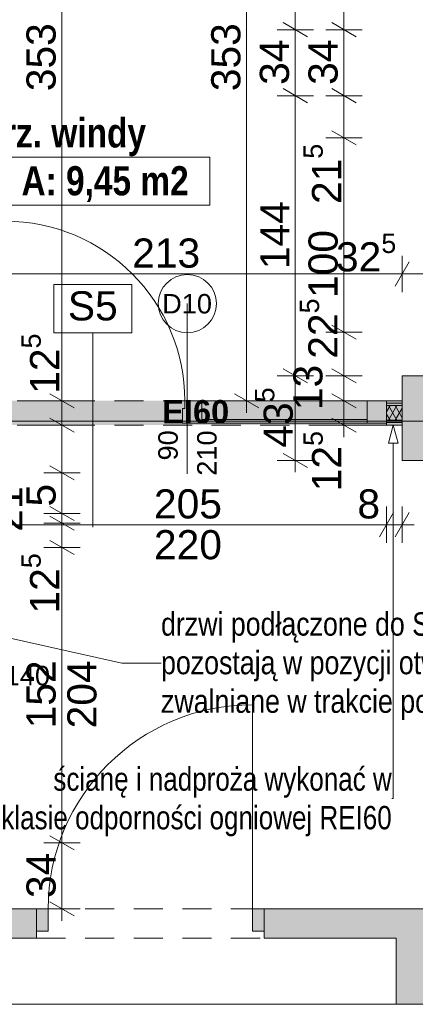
# Paper-space layout 'A-29 RZUT - PIĘTRO -1' of a CAD drawing. Header units: millimetres. Extents: x 0 to 950, y 0 to 750.
# Tile 12 of 24: x 438 to 478, y 101 to 203. Entities that reach past the tile are written whole.
import ezdxf
from ezdxf.xclip import XClip

# ---------------------------------------------------------------- set-up
doc = ezdxf.new("R2010")
doc.units = ezdxf.units.MM
doc.header["$MEASUREMENT"] = 0
doc.header["$XCLIPFRAME"] = 0
for name, pattern in [('ACAD_ISO03W100', [300, 120, -180]), ('DASHDOTX2', [1000, 500, -250, 0, -250]), ('Przer. długie kreski', [2.5, 1.5, -1]), ('PRZERYWANA_DU_A', [550, 350, -200])]:
    doc.linetypes.add(name, pattern=pattern)
for name, color, linetype, lineweight in [('A_linie przekroju_Nr_pióra__1', 7, 'Continuous', 20), ('A_ppoż_Nr_pióra__2', 8, 'Continuous', 13), ('A_strefy_Nr_pióra__1', 7, 'Continuous', 20), ('A_wymiary_Nr_pióra__1', 7, 'Continuous', 20), ('A_wymiary_Nr_pióra__2', 8, 'Continuous', 13), ('A_ściany proj_Nr_pióra__1', 7, 'Continuous', 20), ('A_ściany_Nr_pióra__1', 7, 'Continuous', 20), ('Drzwi Archicad_Nr_pióra__1', 7, 'Continuous', 20), ('Drzwi Archicad_Nr_pióra__3', 252, 'Continuous', 13), ('Znaczniki drzwi Archicada_Nr_pióra__3', 252, 'Continuous', 13)]:
    doc.layers.add(name, color=color, linetype=linetype, lineweight=lineweight)
for name, color, linetype, lineweight, true_color in [('A_opis ścian_Nr_pióra__19', 7, 'Continuous', 5, 0x191919), ('A_opis_Nr_pióra__10', 7, 'Continuous', 13, 0x4b4b4b), ('A_opis_Nr_pióra__255', 7, 'Continuous', 15, 0x242424), ('A_opis_Nr_pióra__8', 7, 'Continuous', 13, 0x4c4c4c), ('A_osie_Nr_pióra__16', 7, 'Continuous', 5, 0x0f0f0f), ('A_ppoż proj_Nr_pióra__8', 7, 'Continuous', 13, 0x4c4c4c), ('A_ściany proj_Nr_pióra__21', 7, 'Continuous', 5, 0xb0b0b0), ('A_ściany_Nr_pióra__10', 7, 'Continuous', 13, 0x4b4b4b)]:
    doc.layers.add(name, color=color, linetype=linetype, lineweight=lineweight, true_color=true_color)
for name, color, linetype in [('A_ppoż proj', 7, 'Continuous'), ('A_ściany', 7, 'Continuous'), ('A_ściany proj', 7, 'Continuous'), ('Drzwi Archicad', 7, 'Continuous')]:
    doc.layers.add(name, color=color, linetype=linetype)
doc.styles.add('STYL_AUTOMATYCZNY_1', font='arial.ttf')
doc.styles.add('STYL_AUTOMATYCZNY_2', font='ARIALN.TTF')
doc.styles.add('STYL_AUTOMATYCZNY_3', font='arial.ttf')
doc.styles.add('STYL_AUTOMATYCZNY_4', font='arial.ttf')
doc.styles.add('STYL_AUTOMATYCZNY_5', font='arial.ttf')
doc.styles.add('STYL_AUTOMATYCZNY_6', font='ARIALN.TTF')
pattern_1 = [(0, (-3203.2107, -656.7228), (0, 2), [0, -2])]

# ---------------------------------------------------------------- blocks, each defined once
blk = doc.blocks.new('Rysunek_1_1', base_point=(-3203.21, -656.72))
at = {"layer": 'A_ppoż proj', "linetype": 'Continuous', "lineweight": 0, "true_color": 0x121212}
blk.add_hatch(color=250, dxfattribs=at).paths.add_polyline_path([(434.39, 161.03), (476.99, 161.03), (476.99, 163.53), (434.39, 163.53)])
at = {"layer": 'A_ściany', "linetype": 'Continuous', "lineweight": 0, "true_color": 0x000000}
for points in [[(483.5, 166.1), (476.99, 166.1), (476.99, 157.4), (483.23, 157.4), (483.23, 158.36), (487.45, 158.36), (487.45, 170.59), (484.09, 170.59)], [(347.38, 111.25), (347.38, 108.25), (439.38, 108.25), (439.38, 111.25)], [(462.78, 111.25), (462.78, 108.25), (495.78, 108.25), (495.78, 111.25)], [(476.38, 101.43), (482.66, 101.43), (482.66, 108.25), (476.38, 108.25)]]:
    blk.add_hatch(color=18, dxfattribs=at).paths.add_polyline_path(points)
at = {"layer": 'A_ściany proj', "linetype": 'Continuous', "lineweight": 13}
h = blk.add_hatch(dxfattribs=at)
h.set_pattern_fill('gypsum_0001', color=8, style=0, pattern_type=2)
h.set_pattern_definition(pattern_1)
h.paths.add_polyline_path([(476.99, 163.53), (475.39, 163.53), (475.39, 163.28), (476.99, 163.28)])
h = blk.add_hatch(dxfattribs=at)
h.set_pattern_fill('gypsum_0001', color=8, style=0, pattern_type=2)
h.set_pattern_definition(pattern_1)
h.paths.add_polyline_path([(476.99, 163.28), (475.39, 163.28), (475.39, 163.03), (476.99, 163.03)])
h = blk.add_hatch(dxfattribs=at)
h.set_pattern_fill('batt_insulation_0001', color=8, style=0, pattern_type=2)
h.set_pattern_definition([(60, (-3203.2107, -656.72283), (-0.51961524, 0.3), []), (120, (-3203.2107, -656.72283), (0.51961524, 0.3), [])])
h.paths.add_polyline_path([(476.99, 163.03), (475.39, 163.03), (475.39, 161.53), (476.99, 161.53)])
h = blk.add_hatch(dxfattribs=at)
h.set_pattern_fill('gypsum_0001', color=8, style=0, pattern_type=2)
h.set_pattern_definition(pattern_1)
h.paths.add_polyline_path([(475.39, 161.53), (475.39, 161.28), (476.99, 161.28), (476.99, 161.53)])
h = blk.add_hatch(dxfattribs=at)
h.set_pattern_fill('gypsum_0001', color=8, style=0, pattern_type=2)
h.set_pattern_definition(pattern_1)
h.paths.add_polyline_path([(475.39, 161.03), (476.99, 161.03), (476.99, 161.28), (475.39, 161.28)])
at = {"layer": 'Drzwi Archicad', "linetype": 'Continuous', "lineweight": 0, "true_color": 0xfdfdfd}
for points in [[(439.38, 108.95), (440.58, 108.95), (440.58, 111.25), (439.38, 111.25)], [(462.78, 111.25), (461.58, 111.25), (461.58, 108.95), (462.78, 108.95)]]:
    blk.add_hatch(color=7, dxfattribs=at).paths.add_polyline_path(points)
at = {"layer": 'A_linie przekroju_Nr_pióra__1', "color": 7, "linetype": 'ACAD_ISO03W100', "lineweight": 20, "ltscale": 2}
blk.add_line((73.24, 177.09), (535.17, 177.09), dxfattribs=at)
at = {"layer": 'A_opis ścian_Nr_pióra__19', "color": 250, "linetype": 'Continuous', "lineweight": 5, "ltscale": 2, "true_color": 0x191919}
for p, q in [((449.17, 175.49), (441.17, 175.49)), ((441.17, 175.49), (441.17, 170.54)), ((449.17, 170.54), (449.17, 175.49)), ((441.17, 170.54), (449.17, 170.54)), ((445.17, 170.54), (445.17, 150.54))]:
    blk.add_line(p, q, dxfattribs=at)
at = {"layer": 'A_opis_Nr_pióra__255', "color": 250, "linetype": 'Continuous', "lineweight": 15, "ltscale": 2, "true_color": 0x242424}
for p, q in [((476.07, 161.03), (475.57, 159.16)), ((476.07, 161.03), (476.57, 159.16)), ((476.57, 159.16), (475.57, 159.16)), ((476.07, 159.16), (476.07, 122.6)), ((425.47, 141.63), (448.16, 136.53)), ((448.16, 136.53), (452.19, 136.53)), ((476.07, 122.6), (475.91, 122.6))]:
    blk.add_line(p, q, dxfattribs=at)
at = {"layer": 'A_osie_Nr_pióra__16', "color": 250, "linetype": 'DASHDOTX2', "lineweight": 5, "ltscale": 2, "true_color": 0x0f0f0f}
blk.add_line((535.17, 161.43), (86.77, 161.43), dxfattribs=at)
at = {"layer": 'A_ppoż_Nr_pióra__2', "color": 8, "linetype": 'PRZERYWANA_DU_A', "lineweight": 13, "ltscale": 2, "flags": 128}
blk.add_lwpolyline([(365.17, 101.43), (535.17, 101.43)], dxfattribs=at)
at = {"layer": 'A_strefy_Nr_pióra__1', "color": 7, "linetype": 'Continuous', "lineweight": 20, "ltscale": 2}
for p, q in [((433.84, 188.6), (457.21, 188.6)), ((457.21, 188.6), (457.21, 183.66)), ((433.84, 183.66), (457.21, 183.66))]:
    blk.add_line(p, q, dxfattribs=at)
at = {"layer": 'A_wymiary_Nr_pióra__1', "color": 7, "linetype": 'Continuous', "lineweight": 20, "ltscale": 2}
for p, q in [((464.74, 202.45), (467.24, 201)), ((469.74, 202.45), (472.24, 201)), ((464.74, 195.65), (467.24, 194.2)), ((469.74, 195.65), (472.24, 194.2)), ((469.74, 191.31), (472.24, 189.87)), ((477.71, 177.84), (476.27, 175.34)), ((469.74, 171.31), (472.24, 169.87)), ((464.74, 166.82), (467.24, 165.38)), ((469.74, 166.82), (472.24, 165.38)), ((440.74, 164.25), (443.24, 162.81)), ((459.74, 164.25), (462.24, 162.81)), ((469.74, 164.25), (472.24, 162.81)), ((440.74, 161.75), (443.24, 160.31)), ((469.74, 161.75), (472.24, 160.31)), ((464.74, 158.12), (467.24, 156.68)), ((440.74, 156.85), (443.24, 155.41)), ((440.74, 152.65), (443.24, 151.21)), ((476.11, 152.03), (474.67, 149.53)), ((476.27, 149.53), (477.71, 152.03)), ((440.74, 151.65), (443.24, 150.21)), ((440.74, 149.17), (443.24, 147.73)), ((440.74, 118.77), (443.24, 117.33)), ((440.74, 111.97), (443.24, 110.53))]:
    blk.add_line(p, q, dxfattribs=at)
at = {"layer": 'A_wymiary_Nr_pióra__2', "color": 8, "linetype": 'Continuous', "lineweight": 13, "ltscale": 2}
for p, q in [((441.99, 163.53), (441.99, 234.13)), ((460.99, 163.53), (460.99, 234.13)), ((465.99, 201.72), (465.99, 230.7)), ((470.99, 201.72), (470.99, 205.62)), ((467.87, 201.72), (464.12, 201.72)), ((465.99, 194.92), (465.99, 201.72)), ((472.87, 201.72), (469.12, 201.72)), ((470.99, 194.92), (470.99, 201.72)), ((467.87, 194.92), (464.12, 194.92)), ((465.99, 166.1), (465.99, 194.92)), ((472.87, 194.92), (469.12, 194.92)), ((470.99, 190.59), (470.99, 194.92)), ((472.87, 190.59), (469.12, 190.59)), ((470.99, 170.59), (470.99, 190.59)), ((476.99, 174.71), (476.99, 178.46)), ((434.39, 176.59), (476.99, 176.59)), ((476.99, 176.59), (483.5, 176.59)), ((472.87, 170.59), (469.12, 170.59)), ((470.99, 166.1), (470.99, 170.59)), ((467.87, 166.1), (464.12, 166.1)), ((465.99, 157.4), (465.99, 166.1)), ((472.87, 166.1), (469.12, 166.1)), ((470.99, 163.53), (470.99, 166.1)), ((443.87, 163.53), (440.12, 163.53)), ((441.99, 161.03), (441.99, 163.53)), ((462.87, 163.53), (459.12, 163.53)), ((460.99, 162.3), (460.99, 163.53)), ((472.87, 163.53), (469.12, 163.53)), ((470.99, 161.03), (470.99, 163.53)), ((443.87, 161.03), (440.12, 161.03)), ((441.99, 156.13), (441.99, 161.03)), ((472.87, 161.03), (469.12, 161.03)), ((470.99, 159.8), (470.99, 161.03)), ((467.87, 157.4), (464.12, 157.4)), ((465.99, 156.17), (465.99, 157.4)), ((443.87, 156.13), (440.12, 156.13)), ((441.99, 151.93), (441.99, 156.13)), ((475.39, 148.9), (475.39, 152.65)), ((476.99, 148.9), (476.99, 152.65)), ((443.87, 151.93), (440.12, 151.93)), ((441.99, 150.93), (441.99, 151.93)), ((434.39, 150.78), (475.39, 150.78)), ((443.87, 150.93), (440.12, 150.93)), ((441.99, 148.45), (441.99, 150.93)), ((475.39, 150.78), (476.99, 150.78)), ((476.99, 150.78), (478.21, 150.78)), ((443.87, 148.45), (440.12, 148.45)), ((441.99, 118.05), (441.99, 148.45)), ((443.87, 118.05), (440.12, 118.05)), ((441.99, 111.25), (441.99, 118.05)), ((443.87, 111.25), (440.12, 111.25)), ((441.99, 110.02), (441.99, 111.25))]:
    blk.add_line(p, q, dxfattribs=at)
at = {"layer": 'A_ściany proj_Nr_pióra__1', "color": 7, "linetype": 'Continuous', "lineweight": 20, "ltscale": 2, "flags": 128}
for points in [[(476.99, 163.53), (475.39, 163.53)], [(475.39, 161.03), (476.99, 161.03)]]:
    blk.add_lwpolyline(points, dxfattribs=at)
at = {"layer": 'A_ściany proj_Nr_pióra__21', "color": 253, "linetype": 'Continuous', "lineweight": 5, "ltscale": 2, "true_color": 0xb0b0b0}
for p, q in [((475.39, 163.53), (475.39, 163.28)), ((476.99, 163.28), (475.39, 163.28)), ((475.39, 163.28), (475.39, 163.03)), ((476.99, 163.03), (475.39, 163.03)), ((475.39, 163.03), (475.39, 161.53)), ((475.39, 161.53), (476.99, 161.53)), ((475.39, 161.53), (475.39, 161.28)), ((475.39, 161.28), (476.99, 161.28)), ((475.39, 161.28), (475.39, 161.23)), ((475.39, 161.23), (475.39, 161.03))]:
    blk.add_line(p, q, dxfattribs=at)
at = {"layer": 'A_ściany proj_Nr_pióra__21', "color": 253, "linetype": 'Continuous', "lineweight": 5, "ltscale": 2, "true_color": 0xb0b0b0, "flags": 128}
for points in [[(476.99, 163.53), (476.99, 163.28)], [(476.99, 163.28), (476.99, 163.03)], [(476.99, 163.03), (476.99, 161.53)], [(476.99, 161.53), (476.99, 161.28)], [(476.99, 161.28), (476.99, 161.03)]]:
    blk.add_lwpolyline(points, dxfattribs=at)
at = {"layer": 'A_ściany_Nr_pióra__1', "color": 7, "linetype": 'Continuous', "lineweight": 20, "ltscale": 2}
for p, q in [((439.38, 111.25), (438.44, 111.25)), ((439.38, 111.25), (439.38, 108.95)), ((462.78, 111.25), (463.72, 111.25)), ((462.78, 111.25), (462.78, 108.95)), ((439.38, 108.95), (439.38, 108.25)), ((462.78, 108.95), (462.78, 108.25)), ((439.38, 108.25), (438.64, 108.25)), ((462.78, 108.25), (463.52, 108.25))]:
    blk.add_line(p, q, dxfattribs=at)
at = {"layer": 'A_ściany_Nr_pióra__1', "color": 7, "linetype": 'Continuous', "lineweight": 20, "ltscale": 2, "flags": 128}
for points in [[(483.5, 166.1), (476.99, 166.1)], [(476.99, 166.1), (476.99, 157.4)], [(476.99, 157.4), (483.23, 157.4)], [(439.38, 111.25), (347.38, 111.25)], [(495.78, 111.25), (462.78, 111.25)], [(424.58, 108.25), (439.38, 108.25)], [(462.78, 108.25), (476.38, 108.25)], [(476.38, 108.25), (476.38, 101.43)]]:
    blk.add_lwpolyline(points, dxfattribs=at)
at = {"layer": 'A_ściany_Nr_pióra__10', "color": 251, "linetype": 'Przer. długie kreski', "lineweight": 13, "ltscale": 2, "true_color": 0x4b4b4b}
for p, q in [((439.38, 111.25), (462.78, 111.25)), ((439.38, 108.25), (462.78, 108.25))]:
    blk.add_line(p, q, dxfattribs=at)
at = {"layer": 'Drzwi Archicad_Nr_pióra__1', "color": 7, "linetype": 'Continuous', "lineweight": 20, "ltscale": 2}
for p, q in [((461.58, 111.25), (461.58, 132.25)), ((439.38, 111.25), (438.44, 111.25)), ((439.38, 111.25), (438.44, 111.25)), ((440.58, 111.25), (439.38, 111.25)), ((439.38, 111.25), (439.38, 108.95)), ((439.38, 111.25), (439.38, 108.95)), ((439.38, 111.25), (439.38, 108.95)), ((440.58, 108.95), (440.58, 111.25)), ((462.78, 111.25), (461.58, 111.25)), ((461.58, 111.25), (461.58, 108.95)), ((462.78, 108.95), (462.78, 111.25)), ((462.78, 111.25), (462.78, 108.95)), ((462.78, 111.25), (462.78, 108.95)), ((462.78, 111.25), (463.72, 111.25)), ((462.78, 111.25), (463.72, 111.25)), ((439.38, 108.95), (440.58, 108.95)), ((439.38, 108.95), (439.38, 108.25)), ((439.38, 108.95), (439.38, 108.25)), ((461.58, 108.95), (462.78, 108.95)), ((462.78, 108.95), (462.78, 108.25)), ((462.78, 108.95), (462.78, 108.25)), ((439.38, 108.25), (438.64, 108.25)), ((439.38, 108.25), (438.64, 108.25)), ((462.78, 108.25), (463.52, 108.25)), ((462.78, 108.25), (463.52, 108.25))]:
    blk.add_line(p, q, dxfattribs=at)
blk.add_arc((461.58, 111.25), 21, 90, 180, dxfattribs=at)
at = {"layer": 'Drzwi Archicad_Nr_pióra__3', "color": 252, "linetype": 'Przer. długie kreski', "lineweight": 13, "ltscale": 2}
for p, q in [((475.39, 163.53), (434.39, 163.53)), ((475.39, 161.03), (434.39, 161.03))]:
    blk.add_line(p, q, dxfattribs=at)
at = {"layer": 'Drzwi Archicad_Nr_pióra__3', "color": 252, "linetype": 'Continuous', "lineweight": 13, "ltscale": 2}
for p, q in [((454.63, 162.73), (454.63, 163.53)), ((454.63, 163.53), (456.39, 163.53)), ((456.39, 163.53), (456.39, 161.23)), ((473.39, 163.53), (456.39, 163.53)), ((456.39, 163.53), (456.39, 161.23)), ((456.39, 163.53), (473.39, 163.53)), ((473.39, 161.23), (473.39, 163.53)), ((473.39, 163.53), (475.39, 163.53)), ((473.39, 161.23), (473.39, 163.53)), ((475.39, 163.53), (475.39, 161.23)), ((475.39, 163.53), (475.39, 163.28)), ((475.39, 163.53), (475.39, 163.28)), ((475.39, 163.28), (475.39, 163.03)), ((475.39, 163.28), (475.39, 163.03)), ((454.39, 161.23), (454.39, 162.73)), ((454.39, 162.73), (454.63, 162.73)), ((475.39, 163.03), (475.39, 161.53)), ((475.39, 163.03), (475.39, 161.53)), ((456.39, 161.23), (454.39, 161.23)), ((473.39, 161.59), (456.39, 161.59)), ((456.39, 161.23), (473.39, 161.23)), ((475.39, 161.23), (473.39, 161.23)), ((475.39, 161.53), (475.39, 161.28)), ((475.39, 161.53), (475.39, 161.28)), ((475.39, 161.28), (475.39, 161.23)), ((475.39, 161.28), (475.39, 161.23)), ((475.39, 161.23), (475.39, 161.03))]:
    blk.add_line(p, q, dxfattribs=at)
blk.add_arc((436.15, 163.53), 18.48, 0, 90, dxfattribs=at)
at = {"layer": 'Znaczniki drzwi Archicada_Nr_pióra__3', "color": 252, "linetype": 'Continuous', "lineweight": 13, "ltscale": 2}
blk.add_line((454.89, 173.53), (454.89, 156.03), dxfattribs=at)
at = {"layer": 'Znaczniki drzwi Archicada_Nr_pióra__3', "color": 252, "linetype": 'Continuous', "lineweight": 13, "ltscale": 2, "flags": 128}
blk.add_lwpolyline([(457.89, 173.53, 1), (451.89, 173.53, 1)], format="xyb", close=True, dxfattribs=at)
at = {"layer": 'A_opis ścian_Nr_pióra__19', "color": 250, "linetype": 'Continuous', "lineweight": 5, "true_color": 0x191919, "insert": (445.17, 174.8), "char_height": 3, "attachment_point": 2, "style": 'STYL_AUTOMATYCZNY_1'}
blk.add_mtext('\\A1;{\\pqc;\\fArial|b0|i0|c238|p0;\\W1.000000;S5}', dxfattribs=at)
at = {"layer": 'A_opis_Nr_pióra__10', "color": 251, "linetype": 'Continuous', "lineweight": 13, "true_color": 0x4b4b4b, "insert": (475.91, 122.26), "char_height": 2.4, "width": 42.1916, "attachment_point": 6, "line_spacing_factor": 0.992932, "style": 'STYL_AUTOMATYCZNY_2'}
blk.add_mtext('\\A1;{\\pqr;\\fArial Narrow|b0|i0|c238|p0;\\W1.000000;ścianę i nadproża wykonać w klasie odporności ogniowej REI60}', dxfattribs=at)
at = {"layer": 'A_opis_Nr_pióra__8', "color": 251, "linetype": 'Continuous', "lineweight": 13, "true_color": 0x4c4c4c, "insert": (452.19, 136.23), "char_height": 2.4, "width": 36.2405, "attachment_point": 4, "line_spacing_factor": 0.99263, "style": 'STYL_AUTOMATYCZNY_2'}
blk.add_mtext('\\A1;{\\pql;\\fArial Narrow|b0|i0|c238|p0;\\W1.000000;drzwi podłączone do SSP; pozostają w pozycji otwartej, zwalniane w trakcie pożaru}', dxfattribs=at)
at = {"layer": 'A_ppoż proj_Nr_pióra__8', "color": 251, "linetype": 'Continuous', "lineweight": 13, "true_color": 0x4c4c4c, "insert": (455.75, 162.39), "char_height": 2.4, "attachment_point": 5, "style": 'STYL_AUTOMATYCZNY_3'}
blk.add_mtext('\\A1;{\\pqc;\\fArial|b1|i0|c238|p0;\\W1.000000;EI60}', dxfattribs=at)
at = {"layer": 'A_strefy_Nr_pióra__1', "color": 7, "linetype": 'Continuous', "lineweight": 20, "char_height": 3, "attachment_point": 1, "style": 'STYL_AUTOMATYCZNY_6'}
for s, insert in [('\\A1;{\\pql;\\fArial Narrow|b1|i0|c238|p0;\\W1.000000;prz. windy}', (433.84, 192.6)), ('\\A1;{\\pql;\\fArial Narrow|b1|i0|c238|p0;\\W1.000000;A: 9,45 m2}', (437.84, 187.67))]:
    blk.add_mtext(s, dxfattribs=dict(at, insert=insert))
at = {"layer": 'A_wymiary_Nr_pióra__1', "color": 7, "linetype": 'Continuous', "lineweight": 20, "char_height": 3, "attachment_point": 7, "rotation": 90, "style": 'STYL_AUTOMATYCZNY_5'}
for s, insert, width in [('\\A1;{\\pql;\\fArial|b0|i0|c238|p0;\\W1.000000;353}', (441.39, 195.39), 6.8645), ('\\A1;{\\pql;\\fArial|b0|i0|c238|p0;\\W1.000000;353}', (460.39, 195.39), 6.8645), ('\\A1;{\\pql;\\fArial|b0|i0|c238|p0;\\W1.000000;34}', (465.39, 196.04), 4.5763), ('\\A1;{\\pql;\\fArial|b0|i0|c238|p0;\\W1.000000;34}', (470.39, 196.04), 4.5763), ('\\A1;{\\pql;\\fArial|b0|i0|c238|p0;\\W1.000000;144}', (465.39, 177.08), 6.8645), ('\\A1;{\\pql;\\fArial|b0|i0|c238|p0;\\W1.000000;100}', (470.39, 174.11), 6.8645), ('\\A1;{\\pql;\\fArial|b0|i0|c238|p0;\\W1.000000;13}', (468.83, 162.57), 4.5763), ('\\A1;{\\pql;\\fArial|b0|i0|c238|p0;\\W1.000000;21}', (437.94, 150.05), 4.5763), ('\\A1;{\\pql;\\fArial|b0|i0|c238|p0;\\W1.000000;5}', (441.39, 152.65), 2.2882), ('\\A1;{\\pql;\\fArial|b0|i0|c238|p0;\\W1.000000;152}', (441.39, 129.82), 6.8645), ('\\A1;{\\pql;\\fArial|b0|i0|c238|p0;\\W1.000000;204}', (445.59, 129.82), 6.8645), ('\\A1;{\\pql;\\fArial|b0|i0|c238|p0;\\W1.000000;34}', (441.39, 112.36), 4.5763)]:
    blk.add_mtext(s, dxfattribs=dict(at, insert=insert, width=width))
at = {"layer": 'A_wymiary_Nr_pióra__1', "color": 7, "linetype": 'Continuous', "lineweight": 20, "char_height": 3, "attachment_point": 7, "rotation": 90, "style": 'STYL_AUTOMATYCZNY_1'}
for s, insert in [('\\A1;{\\pql;\\fArial|b0|i0|c238|p0;\\W1.000000;21\\fArial|b0|i0|c238|p0;\\W1.000000;\\A1{\\H.66x;\\S5^  ;}}', (471.59, 183.78)), ('\\A1;{\\pql;\\fArial|b0|i0|c238|p0;\\W1.000000;22\\fArial|b0|i0|c238|p0;\\W1.000000;\\A1{\\H.66x;\\S5^  ;}}', (471.21, 167.86)), ('\\A1;{\\pql;\\fArial|b0|i0|c238|p0;\\W1.000000;12\\fArial|b0|i0|c238|p0;\\W1.000000;\\A1{\\H.66x;\\S5^  ;}}', (442.59, 164.25)), ('\\A1;{\\pql;\\fArial|b0|i0|c238|p0;\\W1.000000;43\\fArial|b0|i0|c238|p0;\\W1.000000;\\A1{\\H.66x;\\S5^  ;}}', (466.61, 158.71)), ('\\A1;{\\pql;\\fArial|b0|i0|c238|p0;\\W1.000000;12\\fArial|b0|i0|c238|p0;\\W1.000000;\\A1{\\H.66x;\\S5^  ;}}', (471.59, 154.22)), ('\\A1;{\\pql;\\fArial|b0|i0|c238|p0;\\W1.000000;12\\fArial|b0|i0|c238|p0;\\W1.000000;\\A1{\\H.66x;\\S5^  ;}}', (442.59, 141.64))]:
    blk.add_mtext(s, dxfattribs=dict(at, insert=insert))
at = {"layer": 'A_wymiary_Nr_pióra__1', "color": 7, "linetype": 'Continuous', "lineweight": 20, "insert": (470.18, 175.97), "char_height": 3, "attachment_point": 7, "style": 'STYL_AUTOMATYCZNY_1'}
blk.add_mtext('\\A1;{\\pql;\\fArial|b0|i0|c238|p0;\\W1.000000;32\\fArial|b0|i0|c238|p0;\\W1.000000;\\A1{\\H.66x;\\S5^  ;}}', dxfattribs=at)
at = {"layer": 'A_wymiary_Nr_pióra__1', "color": 7, "linetype": 'Continuous', "lineweight": 20, "char_height": 3, "attachment_point": 7, "style": 'STYL_AUTOMATYCZNY_5'}
for s, insert, width in [('\\A1;{\\pql;\\fArial|b0|i0|c238|p0;\\W1.000000;213}', (449.22, 177.19), 6.8645), ('\\A1;{\\pql;\\fArial|b0|i0|c238|p0;\\W1.000000;205}', (451.46, 151.38), 6.8645), ('\\A1;{\\pql;\\fArial|b0|i0|c238|p0;\\W1.000000;8}', (472.38, 151.38), 2.2882), ('\\A1;{\\pql;\\fArial|b0|i0|c238|p0;\\W1.000000;220}', (451.46, 147.18), 6.8645)]:
    blk.add_mtext(s, dxfattribs=dict(at, insert=insert, width=width))
at = {"layer": 'Znaczniki drzwi Archicada_Nr_pióra__3', "color": 252, "linetype": 'Continuous', "lineweight": 13, "char_height": 2, "attachment_point": 7, "style": 'STYL_AUTOMATYCZNY_4'}
for s, insert in [('\\A1;{\\pql;\\fArial CE|b0|i0|c238|p0;\\W1.000000;D10}', (452.3, 172.49)), ('\\A1;{\\pql;\\fArial CE|b0|i0|c238|p0;\\W1.000000;110+30=140}', (425.08, 134.22))]:
    blk.add_mtext(s, dxfattribs=dict(at, insert=insert))
at = {"layer": 'Znaczniki drzwi Archicada_Nr_pióra__3', "color": 252, "linetype": 'Continuous', "lineweight": 13, "char_height": 2, "attachment_point": 7, "rotation": 90, "style": 'STYL_AUTOMATYCZNY_4'}
for s, insert in [('\\A1;{\\pql;\\fArial CE|b0|i0|c238|p0;\\W1.000000;90}', (453.93, 157.39)), ('\\A1;{\\pql;\\fArial CE|b0|i0|c238|p0;\\W1.000000;210}', (457.93, 155.82))]:
    blk.add_mtext(s, dxfattribs=dict(at, insert=insert))

psp = doc.layouts.new('A-29 RZUT - PIĘTRO -1')

# ---------------------------------------------------------------- block references
at = {"color": 37, "linetype": 'Continuous', "lineweight": 5, "true_color": 0x656532}
ref = psp.add_blockref('Rysunek_1_1', (-3203.21, -656.72), dxfattribs=at)
XClip(ref).set_block_clipping_path([(34.2720516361, 101.426833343), (535.1719941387, 519.046833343)])

doc.saveas('drawing.dxf')
